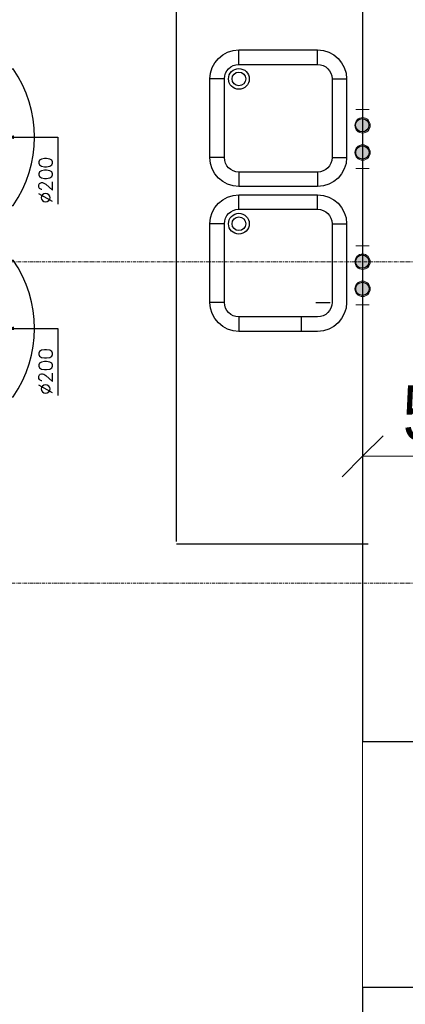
# Model space of a CAD drawing. Header units: millimetres. Extents: x -56641 to 6003, y -24465 to 16563.
# Tile 33 of 79: x -31278 to -29867, y -5111 to -1507. Entities that reach past the tile are written whole.
import ezdxf
from ezdxf.lldxf.tags import DXFTag

# ---------------------------------------------------------------- set-up
doc = ezdxf.new("R2010")
doc.units = ezdxf.units.MM
doc.linetypes.add('HIDDEN', pattern=[375, 250, -125])
doc.linetypes.add('Linia siatki', pattern=[22.225, 12.7, -3.175, 3.175, -3.175])
for name, color, linetype, lineweight in [('A-ANNO-DIMS', 7, 'Continuous', 5), ('A-ANNO-DIMS-100', 7, 'Continuous', 5), ('A-WALL', 7, 'Continuous', 5), ('IS_Odbiorniki', 7, 'SOLID', 18), ('S-GRID', 7, 'Continuous', 5)]:
    doc.layers.add(name, color=color, linetype=linetype, lineweight=lineweight)
doc.layers.add('IS_Ciepła_woda', color=1, linetype='DASHDOT', lineweight=30, true_color=0xff0000)
for name, color, linetype in [('JEVENHUUVA', 7, 'Continuous'), ('KATKOVIIVAT', 5, 'HIDDEN'), ('Komat', 252, 'Continuous'), ('MITAT', 2, 'Continuous'), ('MUOTOVIIVAT', 7, 'Continuous')]:
    doc.layers.add(name, color=color, linetype=linetype)
doc.styles.add('Arial_2', font='arial.ttf', dxfattribs={"width": 0.8, "height": 200})
doc.styles.add('ROMANS', font='romans')
tags = doc.linetypes.add('DASHDOT', pattern=[20, 10, -5, 0, -5]).pattern_tags.tags
tags[10:11] = [DXFTag(74, 4), DXFTag(75, 0), DXFTag(340, '0'), DXFTag(46, 0.0), DXFTag(50, 0.0), DXFTag(44, 0.0), DXFTag(45, 0.0)]
tags[8:9] = [DXFTag(74, 4), DXFTag(75, 0), DXFTag(340, '0'), DXFTag(46, 0.0), DXFTag(50, 0.0), DXFTag(44, 0.0), DXFTag(45, 0.0)]
tags[6:7] = [DXFTag(74, 4), DXFTag(75, 0), DXFTag(340, '0'), DXFTag(46, 0.0), DXFTag(50, 0.0), DXFTag(44, 0.0), DXFTag(45, 0.0)]
tags[4:5] = [DXFTag(74, 4), DXFTag(75, 0), DXFTag(340, '0'), DXFTag(46, 0.0), DXFTag(50, 0.0), DXFTag(44, 0.0), DXFTag(45, 0.0)]
tags = doc.linetypes.add('SOLID', pattern=[10, 10, 0]).pattern_tags.tags
tags[6:7] = [DXFTag(74, 4), DXFTag(75, 0), DXFTag(340, '0'), DXFTag(46, 0.0), DXFTag(50, 0.0), DXFTag(44, 0.0), DXFTag(45, 0.0)]
tags[4:5] = [DXFTag(74, 4), DXFTag(75, 0), DXFTag(340, '0'), DXFTag(46, 0.0), DXFTag(50, 0.0), DXFTag(44, 0.0), DXFTag(45, 0.0)]
doc.dimstyles.new('REVIT_standard', dxfattribs={"dimscale": 304.8, "dimtxt": 204.05188, "dimasz": 0.492126, "dimexe": 0.328084, "dimexo": 0.0625, "dimgap": 0, "dimtad": 1, "dimdec": 0, "dimlfac": 0.1, "dimzin": 0, "dimdsep": 46, "dimtxsty": 'Arial_2', "dimblk1": 'OBLIQUE', "dimblk2": 'OBLIQUE', "dimsah": 1, "dimcen": 0.09, "dimazin": 0, "dimtfac": 1, "dimtdec": 4, "dimtix": 1, "dimtmove": 0, "dimatfit": 3, "dimfxl": 0.328084, "dimfxlon": 1, "dimtvp": 1, "dimtolj": 1, "dimtzin": 0, "dimarcsym": 2})
doc.dimstyles.get("Standard").update_dxf_attribs({"dimtxt": 0.18, "dimasz": 0.18, "dimexe": 0.18, "dimexo": 0.0625, "dimgap": 0.09, "dimtad": 0, "dimtih": 1, "dimtoh": 1, "dimdec": 4, "dimzin": 0, "dimdsep": 46, "dimtxsty": 'Standard', "dimcen": 0.09, "dimadec": 0, "dimazin": 0, "dimtfac": 1, "dimtdec": 4, "dimtofl": 0, "dimtmove": 0, "dimatfit": 3, "dimfxl": 1, "dimtolj": 1, "dimtzin": 0, "dimarcsym": 0})

# ---------------------------------------------------------------- blocks, each defined once
blk = doc.blocks.new('DIMBLOCK124-RZUT PIWNICY')
at = {"layer": 'A-ANNO-DIMS-100', "color": 250, "true_color": 0x303030, "transparency": 16777216}
for p, q in [((-30023.4, -3104.5), (-30023.4, -3004.5)), ((-29483.4, -3104.5), (-29483.4, -3004.5)), ((-30023.4, -3104.5), (-29948.4, -3029.5)), ((-29483.4, -3104.5), (-29408.4, -3029.5)), ((-30023.4, -3104.5), (-30098.4, -3179.5)), ((-30023.4, -3104.5), (-29483.4, -3104.5)), ((-30023.4, -3104.5), (-30023.4, -3204.5)), ((-29483.4, -3104.5), (-29558.4, -3179.5)), ((-29483.4, -3104.5), (-29483.4, -3204.5))]:
    blk.add_line(p, q, dxfattribs=at)
at = {"layer": 'A-ANNO-DIMS-100', "color": 0, "transparency": 16777216, "insert": (-29875.8, -2844.9), "char_height": 200, "width": 293.835, "attachment_point": 1, "line_spacing_factor": 0.941778, "style": 'Arial_2'}
blk.add_mtext('54', dxfattribs=at)
blk = doc.blocks.new('_Oblique')
at = {"color": 0, "linetype": 'ByBlock', "lineweight": -2}
blk.add_line((-0.5, -0.5), (0.5, 0.5), dxfattribs=at)
blk = doc.blocks.new('A$C4DF32C06')
at = {"layer": 'IS_Odbiorniki', "ltscale": 10}
h = blk.add_hatch(color=256, dxfattribs=at)
h.dxf.hatch_style = 1
edge = h.paths.add_edge_path()
edge.add_arc((28.2, 28.2), 28.2, 0, 360)
for points in [[(56.5, 28.2), (86.6, 28.2), (86.6, 52.7)], [(56.5, 28.2), (86.6, 28.2), (86.6, 3.8)]]:
    blk.add_lwpolyline(points, dxfattribs=at)
blk.add_circle((28.2, 28.2), 28.2, dxfattribs=at)
blk = doc.blocks.new('TULO330-200')
at = {"layer": 'KATKOVIIVAT'}
for p, q in [((-240, 0), (-240, 250)), ((-240, 250), (240, 250)), ((240, 250), (240, 0)), ((240, 0), (-240, 0))]:
    blk.add_line(p, q, dxfattribs=at)
at = {"layer": 'MITAT'}
for p, q in [((0, 100), (0, 150)), ((-25, 125), (25, 125))]:
    blk.add_line(p, q, dxfattribs=at)
at = {"layer": 'MUOTOVIIVAT'}
for p, q in [((-70.7, 195.7), (70.7, 54.3)), ((-70.7, 54.3), (70.7, 195.7)), ((-250, 0), (-250, -11)), ((-250, 0), (-240, 0)), ((240, 0), (250, 0)), ((250, 0), (250, -11))]:
    blk.add_line(p, q, dxfattribs=at)
blk.add_circle((0, 125), 100, dxfattribs=at)
blk.add_arc((0, 345), 435, 234.9205, 305.0795, dxfattribs=at)
at = {"layer": 'MITAT', "insert": (-71.6, -130), "char_height": 50, "attachment_point": 6, "style": 'ROMANS'}
blk.add_mtext('%%c200', dxfattribs=at)
at = {"layer": 'MITAT', "annotation_type": 0, "has_hookline": 1, "hookline_direction": 1, "text_width": 173.8}
blk.add_leader([(0, 25), (0, -175), (-51.6, -175)], dimstyle='Standard', override={"dimtxt": 40, "dimasz": 40, "dimexe": 40, "dimexo": 40, "dimgap": 20, "dimtad": 1, "dimtih": 0, "dimdec": 0, "dimtxsty": 'ROMANS', "dimcen": 25, "dimtdec": 1}, dxfattribs=at)

msp = doc.modelspace()

# ---------------------------------------------------------------- hatches: boundary and pattern name
at = {"true_color": 0xed1f24}
h = msp.add_hatch(color=240, dxfattribs=at)
h.dxf.hatch_style = 1
edge = h.paths.add_edge_path()
edge.add_arc((-30024.688, -1892.896), 24.467, 0, 360)
h = msp.add_hatch(color=240, dxfattribs=at)
h.dxf.hatch_style = 1
edge = h.paths.add_edge_path()
edge.add_arc((-30024.118, -1992.553), 24.467, 0, 360)
h = msp.add_hatch(color=240, dxfattribs=at)
h.dxf.hatch_style = 1
edge = h.paths.add_edge_path()
edge.add_arc((-30024.688, -2392.026), 24.467, 0, 360)
h = msp.add_hatch(color=240, dxfattribs=at)
h.dxf.hatch_style = 1
edge = h.paths.add_edge_path()
edge.add_arc((-30024.118, -2491.683), 24.467, 0, 360)

# ---------------------------------------------------------------- linework, layer by layer
at = {"color": 3}
for p, q in [((-30703.416, -3416.513), (-30703.416, -113.833)), ((-30003.416, -3426.513), (-30703.416, -3426.513))]:
    msp.add_line(p, q, dxfattribs=at)
for p, q in [((-29583.416, -4149.407), (-30023.416, -4149.407)), ((-29583.416, -5049.407), (-30023.416, -5049.407))]:
    msp.add_line(p, q)
at = {"color": 240, "true_color": 0xed1f24}
for centre in [(-30024.688, -1892.896), (-30024.118, -1992.553), (-30024.688, -2392.026), (-30024.118, -2491.683)]:
    msp.add_circle(centre, 24.467, dxfattribs=at)
at = {"layer": 'A-WALL', "lineweight": 25}
for p, q in [((-30023.416, 2085.593), (-30023.416, -4149.407)), ((-30023.416, -5049.407), (-30023.416, -5214.407))]:
    msp.add_line(p, q, dxfattribs=at)
at = {"layer": 'A-WALL'}
msp.add_line((-30023.416, -5049.407), (-30023.416, -4149.407), dxfattribs=at)
at = {"layer": 'Komat', "color": 3}
for p, q in [((-30475.76, -1670.297), (-30475.76, -1617.297)), ((-30187.76, -1670.297), (-30187.76, -1617.297)), ((-30528.76, -1723.297), (-30581.76, -1723.297)), ((-30134.76, -1723.297), (-30081.76, -1723.297)), ((-30528.76, -2011.297), (-30581.76, -2011.297)), ((-30134.76, -2011.297), (-30081.76, -2011.297)), ((-30475.76, -2064.297), (-30475.76, -2117.297)), ((-30187.76, -2064.297), (-30187.76, -2117.297)), ((-30475.76, -2200.297), (-30475.76, -2147.297)), ((-30187.76, -2200.297), (-30187.76, -2147.297)), ((-30528.76, -2253.297), (-30581.76, -2253.297)), ((-30134.76, -2253.297), (-30081.76, -2253.297)), ((-30528.76, -2541.297), (-30581.76, -2541.297)), ((-30194.767, -2541.297), (-30141.767, -2541.297)), ((-30475.76, -2594.297), (-30475.76, -2647.297)), ((-30247.767, -2594.297), (-30247.767, -2647.297))]:
    msp.add_line(p, q, dxfattribs=at)
for points in [[(-30187.76, -1617.297, -0.41421356), (-30081.76, -1723.297), (-30081.76, -2011.297, -0.41421356), (-30187.76, -2117.297), (-30475.76, -2117.297, -0.41421356), (-30581.76, -2011.297), (-30581.76, -1723.297, -0.41421356), (-30475.76, -1617.297)], [(-30187.76, -1670.297, -0.41421356), (-30134.76, -1723.297), (-30134.76, -2011.297, -0.41421356), (-30187.76, -2064.297), (-30475.76, -2064.297, -0.41421356), (-30528.76, -2011.297), (-30528.76, -1723.297, -0.41421356), (-30475.76, -1670.297)], [(-30187.76, -2147.297, -0.41421356), (-30081.76, -2253.297), (-30081.76, -2541.297, -0.41421356), (-30187.76, -2647.297), (-30475.76, -2647.297, -0.41421356), (-30581.76, -2541.297), (-30581.76, -2253.297, -0.41421356), (-30475.76, -2147.297)], [(-30187.76, -2200.297, -0.41421356), (-30134.76, -2253.297), (-30134.76, -2541.297, -0.41421356), (-30187.76, -2594.297), (-30475.76, -2594.297, -0.41421356), (-30528.76, -2541.297), (-30528.76, -2253.297, -0.41421356), (-30475.76, -2200.297)]]:
    msp.add_lwpolyline(points, format="xyb", close=True, dxfattribs=at)
for centre, radius in [((-30475.76, -1723.297), 38), ((-30475.76, -1723.297), 25), ((-30475.76, -2253.297), 38), ((-30475.76, -2253.297), 25)]:
    msp.add_circle(centre, radius, dxfattribs=at)
at = {"layer": 'S-GRID', "linetype": 'Linia siatki'}
for p, q in [((-55866.741, -2392.407), (1287.74, -2392.407)), ((-55866.741, -3569.407), (1287.74, -3569.407))]:
    msp.add_line(p, q, dxfattribs=at)

# ---------------------------------------------------------------- block references
at = {"layer": 'IS_Ciepła_woda', "rotation": 90}
for p in [(-29995.188, -1921.506), (-29995.188, -2420.636)]:
    msp.add_blockref('A$C4DF32C06', p, dxfattribs=at)
at = {"layer": 'IS_Ciepła_woda', "xscale": -1, "rotation": 90}
for p in [(-29995.188, -1964.428), (-29995.188, -2463.558)]:
    msp.add_blockref('A$C4DF32C06', p, dxfattribs=at)
at = {"layer": 'JEVENHUUVA', "rotation": 89.99999999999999}
for p in [(-31312.911, -1936.513), (-31312.911, -2636.513)]:
    msp.add_blockref('TULO330-200', p, dxfattribs=at)

# ---------------------------------------------------------------- dimensions: what is measured, and where the dimension line sits
at = {"layer": 'A-ANNO-DIMS', "color": 250, "true_color": 0x303030}
dim = msp.add_linear_dim(base=(-29483.416, -3104.498), p1=(-30023.416, -3004.498), p2=(-29483.416, -3004.498), dimstyle='REVIT_standard', override={"dimpost": '<>', "dimfxl": 540}, dxfattribs=at)
dim.commit()
dim.dimension.update_dxf_attribs({"geometry": 'DIMBLOCK124-RZUT PIWNICY', "text_midpoint": (-29753.416, -3002.792)})

doc.saveas('drawing.dxf')
